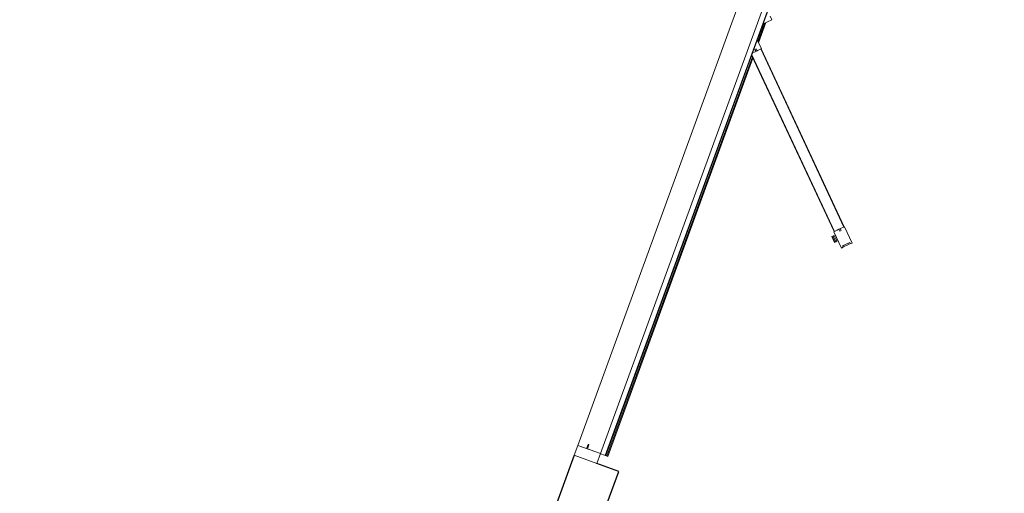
# Model space of a CAD drawing. Header units: inches. Extents: x 424 to 2043, y -237 to 445.
# Tile 15 of 256: x 545.25 to 549.4, y -94.18 to -92.18. Entities that reach past the tile are written whole.
import ezdxf

# ---------------------------------------------------------------- set-up
doc = ezdxf.new("R2010")
doc.units = ezdxf.units.IN
doc.header["$MEASUREMENT"] = 0
doc.layers.add('A-DOOR', color=31, linetype='Continuous', lineweight=9)
doc.layers.add('A-WALL', color=113, linetype='Continuous', lineweight=9)

# ---------------------------------------------------------------- blocks, each defined once
blk = doc.blocks.new('5-panel_Bi-fold_external_door_10806 - Type 1-V1-زیرزمین')
at = {"layer": 'A-DOOR'}
for p, q in [((1.3827, 0.695), (1.3289, 0.6412)), ((1.3884, 0.6893), (1.3827, 0.695)), ((1.3834, 0.6843), (1.3884, 0.6893)), ((1.4074, 0.6603), (1.3834, 0.6843)), ((1.3912, 0.6854), (1.3868, 0.681)), ((1.4085, 0.6681), (1.3912, 0.6854)), ((1.4069, 0.6665), (1.4085, 0.6681)), ((1.4103, 0.6631), (1.4069, 0.6665)), ((1.4124, 0.6653), (1.4074, 0.6603)), ((1.418, 0.6596), (1.4124, 0.6653)), ((1.3297, 0.6405), (0.7433, 0.0542)), ((1.3311, 0.6391), (0.7447, 0.0528)), ((1.3289, 0.6412), (1.3401, 0.6301)), ((1.3297, 0.6405), (1.3311, 0.6391)), ((1.3401, 0.6301), (1.3422, 0.6265)), ((1.3422, 0.6265), (1.3493, 0.6336)), ((1.3429, 0.6273), (1.3472, 0.623)), ((1.3535, 0.6294), (1.3462, 0.622)), ((1.3493, 0.6336), (1.3535, 0.6294)), ((1.3643, 0.6059), (1.418, 0.6596)), ((1.3943, 0.6288), (1.381, 0.6155)), ((1.4015, 0.6281), (1.3824, 0.609)), ((1.3855, 0.6059), (1.4046, 0.625)), ((1.3855, 0.6059), (1.4046, 0.625)), ((1.3861, 0.6053), (1.4052, 0.6244)), ((1.3943, 0.6288), (1.3907, 0.6323)), ((1.3943, 0.6288), (1.3976, 0.632)), ((1.3976, 0.632), (1.4015, 0.6281)), ((1.4015, 0.6281), (1.4024, 0.6272)), ((1.4024, 0.6272), (1.4046, 0.625)), ((1.4046, 0.625), (1.4052, 0.6244)), ((1.3622, 0.608), (0.7802, 0.026)), ((1.3636, 0.6066), (0.7825, 0.0255)), ((1.3462, 0.622), (1.3528, 0.6174)), ((1.3528, 0.6174), (1.3643, 0.6059)), ((1.3622, 0.608), (1.3636, 0.6066)), ((1.3775, 0.619), (1.381, 0.6155)), ((1.3785, 0.6129), (1.381, 0.6155)), ((1.3824, 0.609), (1.3785, 0.6129)), ((1.3833, 0.6081), (1.3824, 0.609)), ((1.3855, 0.6059), (1.3833, 0.6081)), ((1.3861, 0.6053), (1.3855, 0.6059)), ((0.6127, 0.0549), (0.6012, 0.0433)), ((0.6421, 0.0255), (0.6127, 0.0549)), ((0.7426, 0.0549), (0.7132, 0.0255)), ((0.7538, 0.0437), (0.7426, 0.0549)), ((0.7447, 0.0528), (0.7433, 0.0542)), ((0.7502, 0.0346), (0.7573, 0.0417)), ((0.7573, 0.0417), (0.7538, 0.0437)), ((2.581, 0.0259), (-2.331, 0.0259)), ((2.581, 0.0237), (-2.331, 0.0237)), ((-2.331, 0.0016), (2.581, 0.0016)), ((0.7228, 0.0351), (0.6325, 0.0351)), ((0.6365, 0.0311), (0.7188, 0.0311)), ((0.7152, 0.0296), (0.6402, 0.0296)), ((0.7545, 0.0303), (0.7502, 0.0346)), ((0.7618, 0.0377), (0.7545, 0.0303)), ((0.7608, 0.0367), (0.7566, 0.0409)), ((0.7664, 0.0311), (0.7618, 0.0377)), ((0.772, 0.0255), (0.7664, 0.0311)), ((0.7881, 0.0311), (2.581, 0.0311)), ((2.581, 0.0351), (0.7921, 0.0351)), ((2.581, 0.0351), (2.581, 0.0311)), ((2.581, 0.0311), (2.581, 0.0301)), ((2.581, 0.0301), (2.581, 0.0255)), ((2.581, 0.0259), (2.581, 0.0255)), ((2.581, 0.0255), (2.581, 0.0243)), ((2.581, 0.0243), (2.581, 0.0237)), ((2.581, 0.0237), (2.581, 0.0193)), ((2.581, 0.0193), (2.581, 0.0038)), ((2.581, 0.0038), (2.581, 0.0016)), ((2.581, 0.0016), (2.581, -0.1)), ((2.625, 0.0016), (2.581, 0.0016)), ((2.581, 0.0016), (2.581, -0.0565)), ((2.625, -0.1), (2.625, 0.0016)), ((2.562, -0.057), (2.562, -0.0597)), ((2.581, -0.0565), (2.5625, -0.0565)), ((2.5625, -0.0602), (2.581, -0.0602)), ((2.581, -0.0602), (2.581, -0.1)), ((-2.331, -0.1), (2.581, -0.1)), ((2.581, -0.1), (2.625, -0.1))]:
    blk.add_line(p, q, dxfattribs=at)
for centre, start, end in [((2.5625, -0.057), 90, 180), ((2.5625, -0.0597), 180, 270)]:
    blk.add_arc(centre, 0.0005, start, end, dxfattribs=at)
for points in [[(0.6383, 0.0292), (0.6386, 0.0294), (0.6392, 0.0295), (0.6399, 0.0296), (0.6402, 0.0296)], [(0.7152, 0.0296), (0.7155, 0.0296), (0.7161, 0.0295), (0.7167, 0.0294), (0.717, 0.0292)]]:
    blk.add_open_spline(points, degree=3, dxfattribs=at)

msp = doc.modelspace()

# ---------------------------------------------------------------- linework, layer by layer
at = {"layer": 'A-WALL', "lineweight": 25}
for p, q in [((547.5892, -94.0144), (545.2514, -100.4374)), ((547.7771, -94.0828), (547.6846, -94.0492)), ((545.5054, -100.3243), (547.7771, -94.0828))]:
    msp.add_line(p, q, dxfattribs=at)

# ---------------------------------------------------------------- block references
at = {"layer": 'A-DOOR', "rotation": 249.999999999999}
msp.add_blockref('5-panel_Bi-fold_external_door_10806 - Type 1-V1-زیرزمین', (548.5809, -91.5819), dxfattribs=at)

doc.saveas('drawing.dxf')
